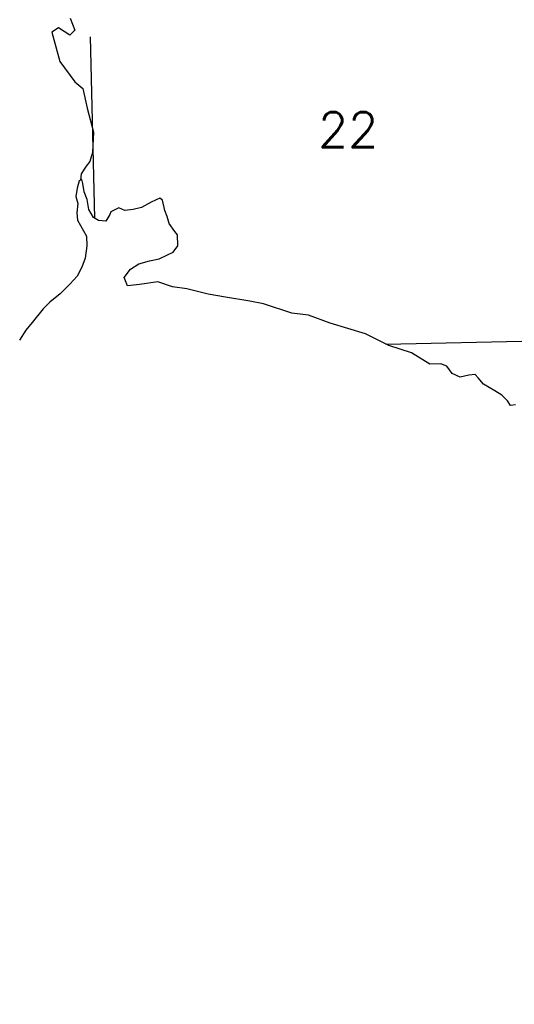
# Model space of a CAD drawing. Header units: feet. Extents: x 18803 to 104580, y -6601 to 116448.
# Tile 4 of 102: x 35719 to 39442, y 26047 to 33461. Entities that reach past the tile are written whole.
import ezdxf

# ---------------------------------------------------------------- set-up
doc = ezdxf.new("R2010")
doc.units = ezdxf.units.FT
doc.header["$LTSCALE"] = 100
doc.header["$MEASUREMENT"] = 0
doc.linetypes.add('DASHED', pattern=[0.75, 0.5, -0.25])
for name, color, linetype in [('ELPC BOLD TITLE SHEET', 3, 'Continuous'), ('ELRGOV-SECTION', 253, 'DASHED'), ('ET-SEC NUMBS', 253, 'Continuous'), ('SL-VICINITY MAP', 2, 'Continuous')]:
    doc.layers.add(name, color=color, linetype=linetype)
doc.styles.add('L2640', font='simplex.shx', dxfattribs={"height": 264})

msp = doc.modelspace()

# ---------------------------------------------------------------- linework, layer by layer
at = {"layer": 'ELPC BOLD TITLE SHEET', "const_width": 1000}
msp.add_lwpolyline([(44994.4, 25873.1), (44997.6, 25871.5), (44997.6, 25871.5), (45000.3, 25869.8)], dxfattribs=at)
at = {"layer": 'ELRGOV-SECTION', "ltscale": 50}
msp.add_line((35813.9, 52077.4), (36282.5, 31965.2), dxfattribs=at)
msp.add_lwpolyline([(38474.4, 31018.9), (41585, 31087.3), (46861.1, 31206.6), (52136.9, 31329.2)], dxfattribs=at)
at = {"layer": 'SL-VICINITY MAP'}
for points in [[(36097.7, 33473.2), (36135.2, 33382.8), (36097.3, 33343.4), (36011.3, 33398.1), (35960.5, 33366.4), (36020.5, 33145.3), (36133.8, 32993.5), (36194.5, 32941.9), (36226.2, 32794.7), (36274, 32612.7), (36268.2, 32461.8), (36246.2, 32393.8), (36218.6, 32357), (36181.4, 32300.9), (36175.7, 32251.8)], [(39450.3, 30561.2), (39412.5, 30556.8), (39390, 30591.4), (39348.5, 30633.4), (39294.8, 30666.5), (39209, 30717), (39169.4, 30763.3), (39147.3, 30789.5), (39099.6, 30783.2), (39035.4, 30769.8), (38973.7, 30796.2), (38933.6, 30853), (38889, 30869.8), (38805.5, 30868.1), (38668.1, 30951.8), (38498.6, 31006.8), (38321.4, 31095), (38054.7, 31174.8), (37893.2, 31236.5), (37767.3, 31251.7), (37555.3, 31321.5), (37450, 31341.8), (37269.1, 31371.2), (37136.5, 31394.4), (36976, 31435.2), (36868.9, 31449.2), (36758.6, 31488.1), (36619.6, 31467.1), (36530.3, 31456.7), (36506.5, 31520.5), (36551.8, 31581.1), (36616.9, 31621.8), (36695.2, 31644.2), (36767.6, 31660.1), (36831, 31690.2), (36873.9, 31711), (36909.4, 31758.6), (36905.7, 31840.1), (36887.8, 31866.5), (36843.4, 31925.1), (36828.5, 31978.9), (36811.9, 32024.2), (36793.8, 32100.8), (36774.3, 32116.6), (36708.9, 32086.4), (36635.4, 32047.5), (36573.5, 32032.1), (36509.1, 32025), (36466.4, 32043.9), (36405.1, 32013.9), (36397.6, 31994.7), (36366.5, 31943.1), (36312, 31949), (36273.4, 31970.2), (36239.4, 32031.5), (36225.6, 32106.2), (36204.2, 32163.8), (36193.1, 32226.1), (36187.5, 32257.2), (36167.1, 32247.9), (36152.8, 32192.8), (36141, 32129.5), (36156, 32075.8), (36148.6, 32006.4), (36155.3, 31950.2), (36221.2, 31831.8), (36224.4, 31758.7), (36211.9, 31666), (36185.7, 31597.9), (36151.1, 31529.3), (36095.4, 31468.2), (36023.5, 31395.8), (35944.8, 31333.6), (35894.8, 31283.2), (35813.8, 31181.1), (35766.3, 31122.5), (35717.5, 31047)]]:
    msp.add_lwpolyline(points, dxfattribs=at)

# ---------------------------------------------------------------- texts
at = {"layer": 'ET-SEC NUMBS', "style": 'L2640'}
msp.add_text('22', height=264, dxfattribs=at).set_placement((37964.8, 32500.3))

doc.saveas('drawing.dxf')
